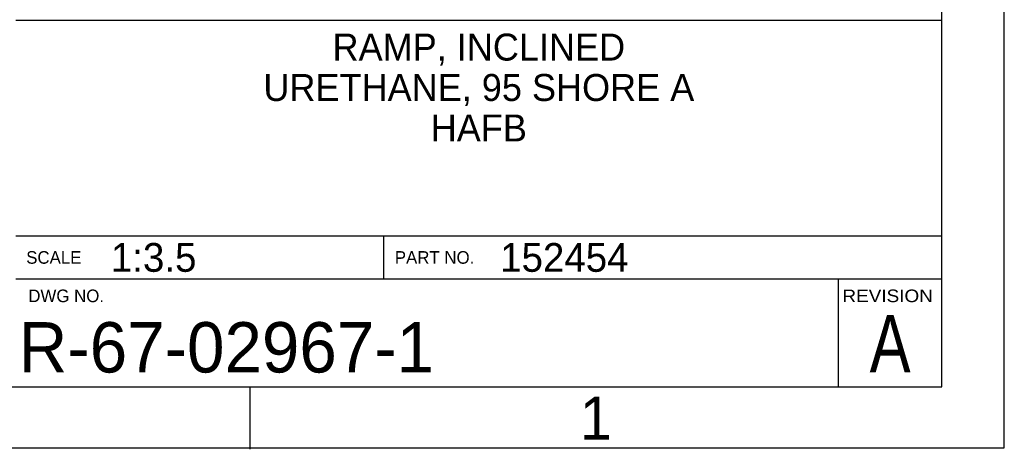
# Model space of a CAD drawing. Extents: x 0 to 108, y 0 to 78.
# Tile 4 of 53: x 90 to 108, y 0 to 8. Entities that reach past the tile are written whole.
import ezdxf
from ezdxf.enums import TextEntityAlignment as Align

# ---------------------------------------------------------------- set-up
doc = ezdxf.new("R2010")
doc.units = 0
doc.header["$LTSCALE"] = 3.5
doc.header["$MEASUREMENT"] = 0
for name, color, linetype in [('$INFO', 7, 'CONTINUOUS'), ('BORDER-35', 1, 'CONTINUOUS'), ('BORDER-50', 2, 'CONTINUOUS'), ('BORDER-70', 6, 'CONTINUOUS'), ('BORDER_OUTLINE-70', 5, 'CONTINUOUS')]:
    doc.layers.add(name, color=color, linetype=linetype)
doc.styles.add('BGA-SEC', font='bgasec', dxfattribs={"width": 0.8})
doc.styles.add('BGA-STD', font='bgastd')
doc.styles.add('BGA-STD-4', font='bgastd', dxfattribs={"height": 0.55118})

# ---------------------------------------------------------------- blocks, each defined once
blk = doc.blocks.new('DISCD5')
at = {"layer": 'BORDER-50', "style": 'BGA-STD'}
for tag, p in [('D1', (713.94, 53.83)), ('D2', (713.94, 48.21)), ('D3', (713.94, 42.58)), ('D4', (713.94, 36.96)), ('D5', (713.94, 31.33))]:
    blk.add_attdef(tag, text='', height=3.75, dxfattribs=at).set_placement(p, align=Align.CENTER)
at = {"layer": 'BORDER-50', "style": 'BGA-STD', "flags": 1}
blk.add_attdef('D6', (693.61, 46.23), '', height=2.5, dxfattribs=at)
blk = doc.blocks.new('BORDRDD')
at = {"layer": 'BORDER-35'}
for p, q in [((787, 0), (787, 563)), ((649.56, 59.46), (778.32, 59.46)), ((649.56, 29.46), (778.32, 29.46)), ((700.75, 23.46), (700.75, 29.46)), ((649.56, 23.46), (778.32, 23.46)), ((763.93, 8.46), (763.93, 23.46)), ((0, 0), (787, 0))]:
    blk.add_line(p, q, dxfattribs=at)
at = {"layer": 'BORDER-50'}
blk.add_line((682.11, 8.46), (682.11, -0.22), dxfattribs=at)
at = {"layer": 'BORDER_OUTLINE-70'}
for p, q in [((778.32, 8.46), (778.32, 554.32)), ((8.68, 8.46), (778.32, 8.46))]:
    blk.add_line(p, q, dxfattribs=at)
at = {"layer": 'BORDER-35'}
for s, style, p in [('SCALE', 'BGA-STD', (651.01, 25.58)), ('PART NO.', 'BGA-STD', (702.26, 25.58)), ('DWG NO.', 'BGA-STD-4', (651.3, 20.24))]:
    blk.add_text(s, height=1.75, dxfattribs=dict(at, style=style)).set_placement(p)
at = {"layer": 'BORDER-35', "style": 'BGA-STD-4', "width": 1.12642}
blk.add_text('REVISION', height=1.75, dxfattribs=at).set_placement((764.49, 20.24), (777.07, 20.24), align=Align.FIT)
at = {"layer": 'BORDER-70', "style": 'BGA-STD-4'}
blk.add_text('1', height=6, dxfattribs=at).set_placement((730.22, 4.12), align=Align.MIDDLE)
blk = doc.blocks.new('DATA1RDD')
at = {"layer": 'BORDER-35', "style": 'BGA-SEC', "width": 0.8}
blk.add_attdef('REV', text='', height=8, dxfattribs=at).set_placement((771.13, 10.46), align=Align.CENTER)
at = {"layer": 'BORDER-50', "style": 'BGA-STD-4'}
for tag, p, height in [('R1_DWG', (437.88, 29.46), 3), ('R1_DSC', (484.26, 29.46), 3), ('DRAWN_BY', (557.88, 26.82), 3), ('DWN_BY_DT', (621.68, 26.82), 3), ('R2_DWG', (437.88, 24.46), 3), ('R2_DSC', (484.26, 24.46), 3), ('PART_NO', (716.91, 24.46), 4), ('R3_DWG', (437.88, 19.46), 3), ('R3_DSC', (484.26, 19.46), 3), ('CHECKED', (557.88, 18.14), 3), ('CHKD_BY_DT', (621.68, 18.14), 3), ('EPS_PN', (447.18, 14.46), 3), ('ALT_PN', (511.41, 14.46), 3), ('DWG_NO', (649.97, 10.46), 7), ('APROVED', (557.88, 9.46), 3), ('APPVD_BY_DT', (621.68, 9.46), 3)]:
    blk.add_attdef(tag, p, '', height=height, dxfattribs=at)
blk = doc.blocks.new('DATA2RDD')
at = {"layer": 'BORDER-50', "style": 'BGA-STD-4'}
blk.add_attdef('SIDE_DWG_NO', (780.62, 255.49), '', height=4, rotation=270, dxfattribs=at)
at = {"layer": 'BORDER-50', "style": 'BGA-STD-4', "flags": 1}
for tag, p in [('IN', (595.89, 70.45)), ('MM', (621.22, 70.45))]:
    blk.add_attdef(tag, text='', height=3, dxfattribs=at).set_placement(p, align=Align.CENTER)
at = {"layer": 'BORDER-50', "style": 'BGA-STD-4'}
for tag, p, height in [('SCALE', (662.78, 24.46), 4), ('CAD', (438.87, 9.46), 3), ('CHG', (482.52, 9.46), 3), ('TIME', (542.54, 9.46), 3)]:
    blk.add_attdef(tag, p, '', height=height, dxfattribs=at)

msp = doc.modelspace()

# ---------------------------------------------------------------- block references
at = {"layer": '$INFO', "xscale": 0.137795, "yscale": 0.137795, "zscale": 0.137795}
msp.add_blockref('BORDRDD', (0, 0), dxfattribs=at)
at = {"layer": '$INFO'}
ref = msp.add_blockref('DATA2RDD', (0, 0), dxfattribs=dict(at, xscale=0.137795, yscale=0.137795, zscale=0.137795))
ref.add_attrib('SCALE', '1:3.5', (91.3278, 3.3703), dxfattribs={"layer": 'BORDER-50', "height": 0.55118, "style": 'BGA-STD-4'})
at = {"layer": '$INFO', "xscale": 0.137795, "yscale": 0.137795, "zscale": 0.137795}
msp.add_blockref('DISCD5', (0, 0), dxfattribs=at).add_auto_attribs({'D1': 'RAMP, INCLINED', 'D2': 'URETHANE, 95 SHORE A', 'D3': 'HAFB'})
at = {"layer": '$INFO'}
ref = msp.add_blockref('DATA1RDD', (0, 0), dxfattribs=dict(at, xscale=0.137795, yscale=0.137795, zscale=0.137795))
ref.add_attrib('DWG_NO', 'R-67-02967-1', (89.5619, 1.4412), dxfattribs={"layer": 'BORDER-50', "height": 0.964565, "style": 'BGA-STD-4'})
ref.add_attrib('REV', 'A', dxfattribs={"layer": 'BORDER-35', "height": 1.1024, "style": 'BGA-SEC', "width": 0.8}).set_placement((106.2573, 1.4412), align=Align.CENTER)
ref.add_attrib('PART_NO', '152454', (98.7859, 3.3703), dxfattribs={"layer": 'BORDER-50', "height": 0.55118, "style": 'BGA-STD-4'})

doc.saveas('drawing.dxf')
